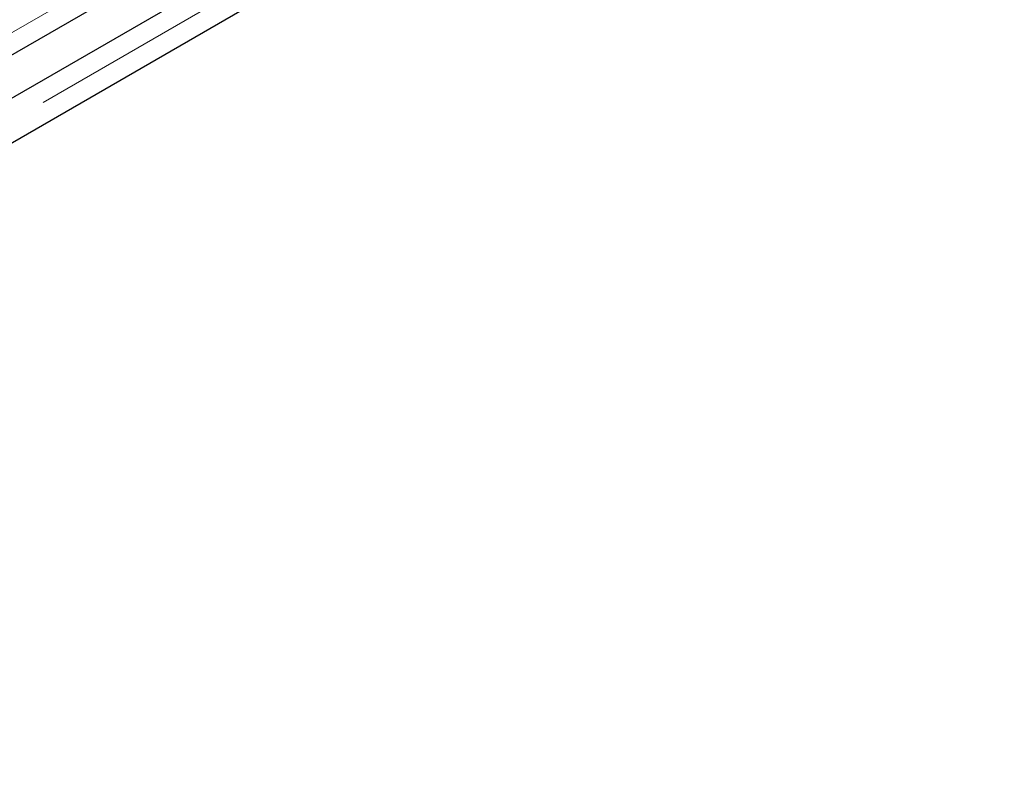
# Paper-space layout 'Sheet1' of a CAD drawing. Header units: millimetres. Extents: x -80341 to 21249, y 0 to 26255.
# Tile 47 of 154: x 9418 to 9931, y 10175 to 10574. Entities that reach past the tile are written whole.
import ezdxf

# ---------------------------------------------------------------- set-up
doc = ezdxf.new("R2010")
doc.units = ezdxf.units.MM
doc.linetypes.add('SLD-Mista-longa', pattern=[19.05, 15.24, -1.27, 1.27, -1.27])
doc.linetypes.add('SLD-Sólida', pattern=[0])
doc.layers.add('DETALHAMENTO', color=8, linetype='SLD-Sólida')

psp = doc.layouts.new('Sheet1')

# ---------------------------------------------------------------- linework, layer by layer
at = {"color": 7, "linetype": 'SLD-Sólida', "lineweight": 25, "ltscale": 25}
for p, q in [((8827.42, 10217.14), (9815.26, 10787.4)), ((9844.86, 10781.86), (8895.56, 10233.85)), ((8905.56, 10216.52), (9854.86, 10764.54))]:
    psp.add_line(p, q, dxfattribs=at)
at = {"layer": 'DETALHAMENTO', "linetype": 'SLD-Mista-longa', "lineweight": 18, "ltscale": 25}
for p, q in [((10585.43, 11197.84), (5945.04, 8519)), ((10506.23, 11197.84), (8757.97, 10188.59))]:
    psp.add_line(p, q, dxfattribs=at)

doc.saveas('drawing.dxf')
